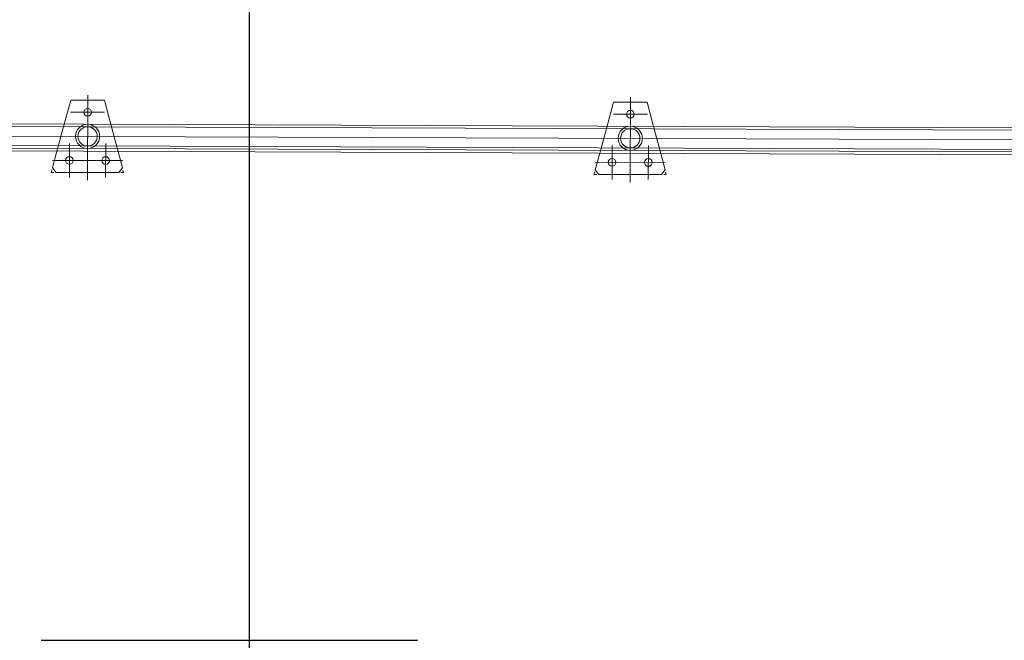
# Model space of a CAD drawing. Extents: x -89225 to 110569, y 13360 to 87647.
# Tile 86 of 256: x 6672 to 8713, y 77963 to 79250. Entities that reach past the tile are written whole.
import ezdxf

# ---------------------------------------------------------------- set-up
doc = ezdxf.new("R2010")
doc.units = 0
doc.layers.add('4', color=4, linetype='Continuous', lineweight=25)
doc.layers.add('Beluchtingstank', color=253, linetype='Continuous')
doc.layers.add('Iv-Lines 035', color=4, linetype='Continuous')

# ---------------------------------------------------------------- blocks, each defined once
blk = doc.blocks.new('BAZ Landox')
blk.add_line((1100625.1, -893950.2), (1101405.1, -893950.2))

msp = doc.modelspace()

# ---------------------------------------------------------------- linework, layer by layer
at = {"layer": '4', "ltscale": 0.5}
msp.add_line((7148.2, 54909.4), (7148.2, 84803.7), dxfattribs=at)
at = {"layer": 'Beluchtingstank', "lineweight": 9, "ltscale": 0.01}
for p, q in [((6812.6, 79093.5), (6812, 78917.4)), ((7937.6, 79089.5), (7937, 78913.4)), ((6777.6, 79083.4), (6764.1, 79033.5)), ((6847.6, 79083.2), (6777.6, 79083.4)), ((6847.6, 79083.2), (6860.7, 79033.1)), ((7902.6, 79079.3), (7889.1, 79029.4)), ((7972.6, 79079.1), (7902.6, 79079.3)), ((7972.6, 79079.1), (7985.7, 79029)), ((6847.7, 79058.2), (6777.2, 79058.4)), ((7972.7, 79054.1), (7902.2, 79054.3)), ((5437.4, 79038.3), (10437.4, 79020.2)), ((5437.4, 79033.3), (10437.4, 79015.2)), ((6764.1, 79033.5), (6748.9, 78977.5)), ((6860.7, 79033.1), (6875.5, 78977.1)), ((7889.1, 79029.4), (7873.9, 78973.4)), ((7985.7, 79029), (8000.5, 78973)), ((10496.7, 78995), (5377.9, 79013.5)), ((5437.2, 78988.3), (10437.2, 78970.2)), ((5437.3, 78993.3), (10437.2, 78975.2)), ((6774.8, 78993.7), (6774.5, 78923.2)), ((6849.8, 78993.4), (6849.5, 78922.9)), ((7899.8, 78989.6), (7899.5, 78919.1)), ((7974.8, 78989.3), (7974.5, 78918.8)), ((5437.2, 78982.3), (10437.2, 78964.2)), ((6748.9, 78977.5), (6739.7, 78943.2)), ((6875.5, 78977.1), (6884.5, 78942.7)), ((7873.9, 78973.4), (7864.6, 78939.1)), ((8000.5, 78973), (8009.5, 78938.6)), ((6884.9, 78958), (6739.4, 78958.5)), ((8009.9, 78953.9), (7864.4, 78954.5)), ((6738.5, 78938.9), (6737, 78933.6)), ((6742.6, 78933.5), (6737, 78933.6)), ((6739.7, 78943.2), (6747, 78933.5)), ((6877, 78933), (6747, 78933.5)), ((6884.5, 78942.7), (6877, 78933)), ((6887, 78933), (6881.5, 78933)), ((6885.6, 78938.4), (6887, 78933)), ((7863.5, 78934.8), (7862, 78929.5)), ((7867.6, 78929.5), (7862, 78929.5)), ((7864.6, 78939.1), (7872, 78929.4)), ((8002, 78929), (7872, 78929.4)), ((8009.5, 78938.6), (8002, 78929)), ((8012, 78928.9), (8006.5, 78929)), ((8010.6, 78934.3), (8012, 78928.9))]:
    msp.add_line(p, q, dxfattribs=at)
for centre, radius in [((6812.5, 79058.3), 8), ((7937.5, 79054.2), 8), ((6812.3, 79008.3), 25), ((6812.3, 79008.3), 20), ((7937.3, 79004.2), 25), ((7937.3, 79004.2), 20), ((6774.6, 78958.4), 8), ((6849.6, 78958.1), 8), ((7899.6, 78954.3), 8), ((7974.6, 78954.1), 8)]:
    msp.add_circle(centre, radius, dxfattribs=at)
for radius, end in [(6774.8, 250.20098), (6574.8, 251.42135), (6475.2, 252.05749)]:
    msp.add_arc((8275.9, 77462.9), radius, 90, end, dxfattribs=at)

# ---------------------------------------------------------------- block references
at = {"layer": 'Iv-Lines 035'}
msp.add_blockref('BAZ Landox', (-1093909.2, 971913.3), dxfattribs=at)

doc.saveas('drawing.dxf')
